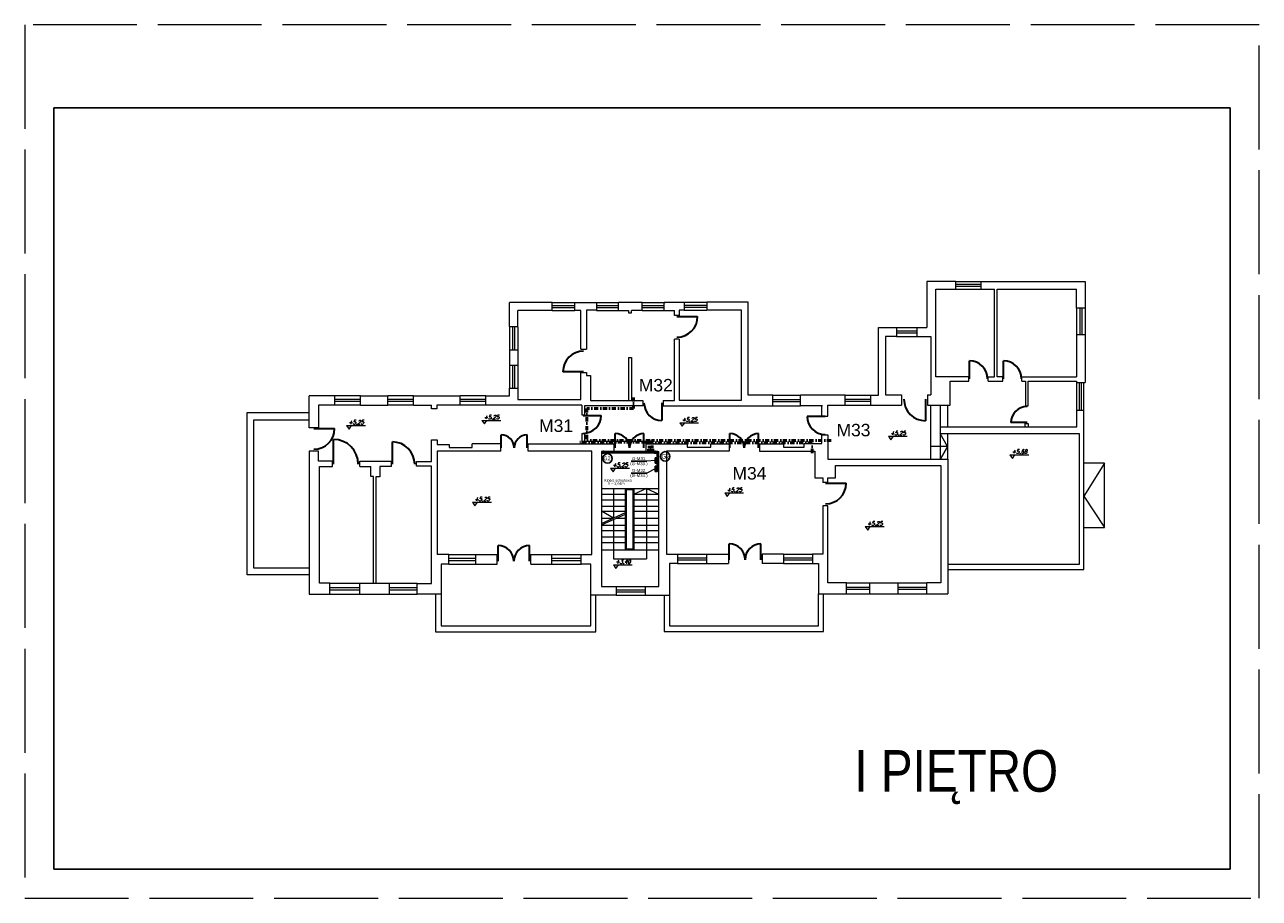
# Model space of a CAD drawing. Extents: x 34439 to 126910, y -74890 to 17912.
# Tile 2 of 144: x 43581 to 49521, y -37627 to -33427. Entities that reach past the tile are written whole.
import ezdxf
from ezdxf.enums import TextEntityAlignment as Align

# ---------------------------------------------------------------- set-up
doc = ezdxf.new("R2010")
doc.units = 0
doc.header["$MEASUREMENT"] = 0
doc.linetypes.add('DASHDOT', pattern=[8.5, 4, -2, 0.5, -2])
doc.linetypes.add('Przekrojowa', pattern=[600, 500, -100])
for name, color, linetype, lineweight in [('_konstrukcja', 96, 'Continuous', 20), ('_stolarka', 82, 'Continuous', 30), ('A-ARM', 1, 'Continuous', 15), ('gaz', 1, 'Continuous', 30), ('inst-gaz-rury', 50, 'Continuous', 50), ('inst. - C.O. - opis', 2, 'Continuous', 9), ('wymiar', 3, 'Continuous', 13), ('WYMIARKI', 10, 'Continuous', 13)]:
    doc.layers.add(name, color=color, linetype=linetype, lineweight=lineweight)
doc.layers.add('Opisy', color=2, linetype='Continuous')
doc.layers.add('urządzenia', color=140, linetype='Continuous')
doc.styles.add('Arial narrow', font='ARIALN.TTF')
doc.styles.add('GENERATED_STYLE_1', font='ARIAL.TTF')
doc.styles.add('ROMANS', font='SIMPLEX.SHX', dxfattribs={"width": 0.85, "oblique": 15, "height": 16})

msp = doc.modelspace()

# ---------------------------------------------------------------- hatches: boundary and pattern name
at = {"layer": 'inst-gaz-rury', "linetype": 'Continuous'}
h = msp.add_hatch(color=256, dxfattribs=at)
h.paths.add_polyline_path([(46361.6, -35483.1, 0.420252), (46363.9, -35485.4), (46363.9, -35483.1)])
h.paths.add_polyline_path([(46366.1, -35483.1, 0.408201), (46363.9, -35480.9), (46363.9, -35483.1)])
h.paths.add_polyline_path([(46363.9, -35483.1), (46363.9, -35480.9, 0.417728), (46361.6, -35483.1)])
for points in [[(46363.9, -35483.1), (46363.9, -35485.4, 0.409454), (46366.1, -35483.1, 0.001073), (46366.1, -35483.1)], [(46614.5, -35483.1), (46614.5, -35485.4, 0.409454), (46616.7, -35483.1, 0.001073), (46616.7, -35483.1)], [(46626.8, -35516.3), (46626.8, -35517.8, 0.409454), (46628.3, -35516.3, 0.001073), (46628.3, -35516.3)], [(46624.3, -35529), (46624.3, -35530.5, 0.409454), (46625.8, -35529, 0.001073), (46625.8, -35529)], [(46624.3, -35569), (46624.3, -35570.5, 0.409454), (46625.8, -35569, 0.001073), (46625.8, -35569)], [(46626.8, -35556.3), (46626.8, -35557.8, 0.409454), (46628.3, -35556.3, 0.001073), (46628.3, -35556.3)]]:
    msp.add_hatch(color=256, dxfattribs=at).paths.add_polyline_path(points)
h = msp.add_hatch(color=256, dxfattribs=at)
h.paths.add_polyline_path([(46612.2, -35483.1, 0.420252), (46614.5, -35485.4), (46614.5, -35483.1)])
h.paths.add_polyline_path([(46616.7, -35483.1, 0.408201), (46614.5, -35480.9), (46614.5, -35483.1)])
h.paths.add_polyline_path([(46614.5, -35483.1), (46614.5, -35480.9, 0.417728), (46612.2, -35483.1)])
h = msp.add_hatch(color=256, dxfattribs=at)
h.paths.add_polyline_path([(46625.3, -35516.3, 0.420252), (46626.8, -35517.8), (46626.8, -35516.3)])
h.paths.add_polyline_path([(46628.3, -35516.3, 0.408201), (46626.8, -35514.8), (46626.8, -35516.3)])
h.paths.add_polyline_path([(46626.8, -35516.3), (46626.8, -35514.8, 0.417728), (46625.3, -35516.3)])
h = msp.add_hatch(color=256, dxfattribs=at)
h.paths.add_polyline_path([(46622.8, -35529, 0.420252), (46624.3, -35530.5), (46624.3, -35529)])
h.paths.add_polyline_path([(46625.8, -35529, 0.408201), (46624.3, -35527.5), (46624.3, -35529)])
h.paths.add_polyline_path([(46624.3, -35529), (46624.3, -35527.5, 0.417728), (46622.8, -35529)])
h = msp.add_hatch(color=256, dxfattribs=at)
h.paths.add_polyline_path([(46622.8, -35569, 0.420252), (46624.3, -35570.5), (46624.3, -35569)])
h.paths.add_polyline_path([(46625.8, -35569, 0.408201), (46624.3, -35567.5), (46624.3, -35569)])
h.paths.add_polyline_path([(46624.3, -35569), (46624.3, -35567.5, 0.417728), (46622.8, -35569)])
h = msp.add_hatch(color=256, dxfattribs=at)
h.paths.add_polyline_path([(46625.3, -35556.3, 0.420252), (46626.8, -35557.8), (46626.8, -35556.3)])
h.paths.add_polyline_path([(46628.3, -35556.3, 0.408201), (46626.8, -35554.8), (46626.8, -35556.3)])
h.paths.add_polyline_path([(46626.8, -35556.3), (46626.8, -35554.8, 0.417728), (46625.3, -35556.3)])

# ---------------------------------------------------------------- linework, layer by layer
at = {"color": 62, "linetype": 'Przekrojowa', "lineweight": 18}
for p, q in [((49521.4, -33427.2), (43581.4, -33427.2)), ((43581.4, -33427.2), (43581.4, -37627.2)), ((49521.4, -37627.2), (49521.4, -33427.2)), ((43581.4, -37627.2), (49521.4, -37627.2)), ((43581.4, -37627.2), (49521.4, -37627.2))]:
    msp.add_line(p, q, dxfattribs=at)
at = {"linetype": 'Continuous'}
for p, q in [((49381.4, -33827.2), (43721.4, -33827.2)), ((43721.4, -33827.2), (43721.4, -37487.2)), ((49381.4, -37487.2), (49381.4, -33827.2)), ((43721.4, -37487.2), (49381.4, -37487.2)), ((43721.4, -37487.2), (49381.4, -37487.2))]:
    msp.add_line(p, q, dxfattribs=at)
at = {"layer": '_konstrukcja', "ltscale": 50}
for p, q in [((48062.1, -34661.1), (47921.4, -34661.1)), ((47921.4, -34661.1), (47921.4, -34883)), ((48062.1, -34698.2), (48062.1, -34661.1)), ((48062.1, -34661.1), (48182.5, -34661.1)), ((48062.1, -34674.7), (48182.5, -34674.7)), ((48062.1, -34684.7), (48182.5, -34684.7)), ((48182.5, -34698.2), (48182.5, -34661.1)), ((48182.5, -34661.1), (48683.5, -34661.1)), ((48683.5, -34661.1), (48683.5, -34789.8)), ((47964.5, -35120.9), (47964.5, -34698.2)), ((47964.5, -34698.2), (48062.1, -34698.2)), ((48062.1, -34698.2), (48182.5, -34698.2)), ((48182.5, -34698.2), (48246.7, -34698.5)), ((48246.7, -35120.9), (48246.7, -34698.5)), ((48260.6, -35120.9), (48260.6, -34698.5)), ((48260.6, -34698.5), (48641.4, -34698.5)), ((48641.4, -34789.8), (48641.4, -34698.5)), ((46119.2, -34763), (45913.9, -34763)), ((45913.9, -34877.6), (45913.9, -34763)), ((46119.2, -34801.8), (45953.5, -34801.8)), ((45953.5, -34877.6), (45953.5, -34801.8)), ((46119.2, -34801.8), (46119.2, -34763)), ((46119.2, -34763), (46228.5, -34763)), ((46119.2, -34777.4), (46228.5, -34777.4)), ((46119.2, -34787.4), (46228.5, -34787.4)), ((46119.2, -34801.8), (46228.5, -34801.8)), ((46228.5, -34801.8), (46228.5, -34763)), ((46228.5, -34763), (46332.4, -34763)), ((46257.4, -34801.8), (46228.5, -34801.8)), ((46257.4, -34987), (46257.4, -34801.8)), ((46332.4, -34800), (46283.9, -34800)), ((46283.9, -34800), (46283.9, -34987)), ((46332.4, -34763), (46332.4, -34800)), ((46332.4, -34763), (46438.4, -34763)), ((46332.4, -34777.4), (46438.4, -34777.4)), ((46332.4, -34787.4), (46438.4, -34787.4)), ((46332.4, -34801.8), (46441.8, -34801.8)), ((46438.4, -34801.8), (46438.4, -34763)), ((46552.9, -34763), (46438.4, -34763)), ((46438.4, -34801.8), (46486.7, -34801.8)), ((46486.7, -34801.8), (46486.7, -34813)), ((46500.8, -34813), (46500.8, -34801.8)), ((46552.9, -34801.8), (46500.8, -34801.8)), ((46552.9, -34801.8), (46552.9, -34763)), ((46552.9, -34763), (46662.3, -34763)), ((46552.9, -34777.4), (46658, -34777.4)), ((46552.9, -34787.4), (46658, -34787.4)), ((46552.9, -34801.8), (46707.3, -34801.8)), ((46658, -34801.8), (46658, -34761.1)), ((46658, -34761.1), (46754.5, -34761.1)), ((46707.3, -34825.6), (46707.3, -34801.8)), ((46754.5, -34799.9), (46729.5, -34799.9)), ((46729.5, -34799.9), (46729.5, -34825.6)), ((46754.5, -34761.1), (46754.5, -34798.5)), ((46754.5, -34761.1), (46863.8, -34761.1)), ((46754.5, -34775.5), (46863.8, -34775.5)), ((46754.5, -34785.5), (46863.8, -34785.5)), ((46754.5, -34799.9), (46863.8, -34799.9)), ((46863.8, -34761.1), (46863.8, -34799.9)), ((47062.4, -34761.1), (46863.8, -34761.1)), ((47030.1, -34799.9), (46863.8, -34799.9)), ((47030.1, -35232.2), (47030.1, -34799.5)), ((47062.4, -35208.2), (47062.4, -34761.1)), ((48683.5, -34789.8), (48641.4, -34789.8)), ((48641.4, -34789.8), (48641.4, -34917.6)), ((48657.5, -34789.8), (48657.5, -34917.6)), ((48667.5, -34789.8), (48667.5, -34917.6)), ((48683.5, -34789.8), (48683.5, -34917.6)), ((46486.7, -34813), (46500.8, -34813)), ((46729.5, -34825.6), (46707.3, -34825.6)), ((45913.9, -34877.6), (45953.5, -34877.6)), ((45913.9, -34879.5), (45913.9, -34989.8)), ((45928.7, -34879.5), (45928.7, -34989.8)), ((45938.7, -34879.5), (45938.7, -34989.8)), ((45953.5, -34879.5), (45953.5, -34989.8)), ((47689.6, -35208.2), (47689.6, -34883)), ((47689.6, -34883), (47775.2, -34883)), ((47775.2, -34925.6), (47722.8, -34925.6)), ((47722.8, -34925.6), (47722.8, -35207.1)), ((47775.2, -34883), (47775.2, -34925.6)), ((47775.2, -34883), (47873.5, -34883)), ((47775.2, -34899.3), (47873.5, -34899.3)), ((47775.2, -34909.3), (47873.5, -34909.3)), ((47775.2, -34925.6), (47873.5, -34925.6)), ((47873.5, -34883), (47873.5, -34925.6)), ((47873.5, -34883), (47921.4, -34883)), ((47873.5, -34925.6), (47941, -34925.6)), ((47941, -34925.6), (47941, -35207.1)), ((48683.5, -34917.6), (48641.4, -34917.6)), ((48641.4, -34917.6), (48641.4, -35120.9)), ((48683.5, -34917.6), (48683.5, -35148)), ((46707.3, -35234.1), (46707.3, -34938.7)), ((46729.5, -34938.7), (46707.3, -34938.7)), ((46729.5, -34938.7), (46729.5, -35232.2)), ((45913.9, -34989.8), (45953.5, -34989.8)), ((45913.9, -34989.8), (45913.9, -35064.2)), ((45953.5, -34989.8), (45953.5, -35064.2)), ((46257.4, -34987), (46283.9, -34987)), ((46486.7, -35026.5), (46500.8, -35026.5)), ((46486.7, -35026.5), (46486.7, -35234.1)), ((46500.8, -35026.5), (46500.8, -35234.1)), ((45913.9, -35064.2), (45953.5, -35064.2)), ((45913.9, -35064.2), (45913.9, -35174.5)), ((45928.7, -35064.2), (45928.7, -35174.5)), ((45938.7, -35064.2), (45938.7, -35174.5)), ((45953.5, -35064.2), (45953.5, -35174.5)), ((46257.4, -35228.6), (46257.4, -35100)), ((46257.4, -35100), (46283.9, -35100)), ((46283.9, -35100), (46283.9, -35113.6)), ((46283.9, -35113.6), (46304, -35113.6)), ((46304, -35113.6), (46304, -35234.1)), ((48124.1, -35120.9), (47964.5, -35120.9)), ((48033.5, -35256.5), (48033.5, -35141.6)), ((48033.5, -35141.6), (48124.1, -35141.6)), ((48124.1, -35141.6), (48124.1, -35120.9)), ((48216.5, -35141.6), (48216.5, -35120.9)), ((48216.5, -35120.9), (48246.7, -35120.9)), ((48216.5, -35141.6), (48287.1, -35141.6)), ((48287.1, -35120.9), (48260.6, -35120.9)), ((48287.1, -35141.6), (48287.1, -35120.9)), ((48378.6, -35141.6), (48378.6, -35120.9)), ((48378.6, -35120.9), (48641.4, -35120.9)), ((48378.6, -35141.6), (48396.6, -35141.6)), ((48396.6, -35141.6), (48396.6, -35260.1)), ((48409.6, -35260.1), (48409.6, -35141.6)), ((48409.6, -35141.6), (48641.3, -35141.6)), ((48641.3, -35141.6), (48641.3, -35148)), ((48641.3, -35148), (48683.5, -35148)), ((48644.2, -35281.2), (48644.2, -35148)), ((48656, -35281.2), (48656, -35148)), ((48666, -35281.2), (48666, -35148)), ((48677.8, -35281.2), (48677.8, -35148)), ((44950.1, -35364.7), (44950.1, -35212)), ((45073.2, -35212), (44950.1, -35212)), ((45073.2, -35256), (45073.2, -35212)), ((45196.6, -35212), (45073.2, -35212)), ((45196.6, -35256), (45196.6, -35212)), ((45196.6, -35212), (45328.1, -35212)), ((45328.1, -35256), (45328.1, -35212)), ((45451.5, -35212), (45328.1, -35212)), ((45451.5, -35256), (45451.5, -35212)), ((45451.5, -35212), (45676.1, -35212)), ((45676.1, -35256), (45676.1, -35212)), ((45799.5, -35212), (45676.1, -35212)), ((45799.5, -35256), (45799.5, -35212)), ((45799.5, -35212), (45913.9, -35212)), ((45913.9, -35212), (45913.9, -35174.5)), ((45913.9, -35174.5), (45953.5, -35174.5)), ((45953.5, -35174.5), (45953.5, -35228.6)), ((47181.4, -35208.2), (47062.4, -35208.2)), ((47181.4, -35259.4), (47181.4, -35208.2)), ((47181.4, -35208.2), (47313.5, -35208.2)), ((47313.5, -35259.4), (47313.5, -35208.2)), ((47528.9, -35208.2), (47313.5, -35208.2)), ((47528.9, -35256.5), (47528.9, -35208.2)), ((47528.9, -35208.2), (47652.2, -35208.2)), ((47652.2, -35256.5), (47652.2, -35208.2)), ((47652.2, -35208.2), (47689.6, -35208.2)), ((47722.8, -35207.1), (47799.2, -35207.1)), ((47799.2, -35207.1), (47799.2, -35256.5)), ((47925.7, -35207.1), (47925.7, -35256.5)), ((47925.7, -35207.1), (47941, -35207.1)), ((45073.2, -35256), (44995.5, -35256)), ((44995.5, -35256), (44995.5, -35364.7)), ((45196.6, -35229), (45073.2, -35229)), ((45196.6, -35239), (45073.2, -35239)), ((45196.6, -35256), (45073.2, -35256)), ((45196.6, -35256), (45328.1, -35256)), ((45451.5, -35229), (45328.1, -35229)), ((45451.5, -35239), (45328.1, -35239)), ((45451.5, -35256), (45328.1, -35256)), ((45451.5, -35256), (45539.1, -35256)), ((45539.1, -35274), (45539.1, -35256)), ((45564.5, -35274), (45539.1, -35274)), ((45676.1, -35256), (45564.5, -35256)), ((45564.5, -35256), (45564.5, -35274)), ((45799.5, -35229), (45676.1, -35229)), ((45799.5, -35239), (45676.1, -35239)), ((45799.5, -35256), (45676.1, -35256)), ((46262.1, -35256), (45799.5, -35256)), ((45953.5, -35228.6), (46257.4, -35228.6)), ((46262.1, -35256), (46262.1, -35302.7)), ((46274.1, -35259.4), (46274.1, -35302.7)), ((46555, -35259.4), (46274.1, -35259.4)), ((46304, -35234.1), (46348.3, -35234.1)), ((46348.3, -35234.1), (46555, -35234.1)), ((46555, -35234.1), (46555, -35259.4)), ((46652.5, -35234.1), (46652.5, -35259.4)), ((46652.5, -35234.1), (46707.3, -35234.1)), ((46652.5, -35259.4), (47181.4, -35259.4)), ((46729.5, -35232.2), (47030.1, -35232.2)), ((47181.4, -35228.8), (47313.5, -35228.8)), ((47181.4, -35238.8), (47313.5, -35238.8)), ((47181.4, -35259.4), (47313.5, -35259.4)), ((47419.6, -35259.4), (47313.5, -35259.4)), ((47416.3, -35308.7), (47416.3, -35256.2)), ((47445.9, -35308.7), (47445.9, -35256.5)), ((47445.9, -35256.5), (47528.9, -35256.5)), ((47528.9, -35227.3), (47652.2, -35227.3)), ((47528.9, -35237.3), (47652.2, -35237.3)), ((47528.9, -35256.5), (47652.2, -35256.5)), ((47652.2, -35256.5), (47799.2, -35256.5)), ((47925.7, -35256.5), (48033.5, -35256.5)), ((47939.6, -35256.5), (47939.6, -35516.2)), ((47986.7, -35256.5), (47986.7, -35516.2)), ((48021.4, -35256.5), (48021.4, -35360.1)), ((48396.6, -35260.1), (48409.6, -35260.1)), ((48644.2, -35360.1), (48644.2, -35281.2)), ((48644.2, -35281.2), (48677.8, -35281.2)), ((48677.8, -36046), (48677.8, -35281.2)), ((44651.3, -36072), (44651.3, -35291.6)), ((44651.3, -35291.6), (44950.1, -35291.6)), ((44950.1, -35328.8), (44682.2, -35328.8)), ((44682.2, -35328.8), (44682.2, -36038)), ((46262.1, -35302.7), (46274.1, -35302.7)), ((47416.3, -35308.7), (47445.9, -35308.7)), ((44995.5, -35364.7), (44950.1, -35364.7)), ((46262.1, -35392.7), (46262.1, -35442.7)), ((46262.1, -35392.7), (46274.1, -35392.7)), ((46274.1, -35392.7), (46274.1, -35442.7)), ((47416.3, -35441.1), (47416.3, -35398.7)), ((47416.3, -35398.7), (47445.9, -35398.7)), ((47445.9, -35398.7), (47445.9, -35516.2)), ((47986.7, -35360.1), (47986.7, -35392.7)), ((47986.7, -35360.1), (48644.2, -35360.1)), ((47986.7, -35392.7), (48654.6, -35392.7)), ((48021.4, -35454.4), (47986.7, -35392.7)), ((48021.4, -35392.7), (48021.4, -35516.2)), ((48395.4, -35360.1), (48395.4, -35344.6)), ((48395.4, -35344.6), (48409, -35344.6)), ((48409, -35344.6), (48409, -35360.1)), ((48654.6, -35392.7), (48654.6, -36023.1)), ((45538.2, -35527.6), (45538.2, -35423.6)), ((45538.2, -35423.6), (45565.4, -35423.6)), ((45565.4, -35423.6), (45565.4, -35444.9)), ((45565.4, -35444.9), (45623.3, -35444.9)), ((45623.3, -35444.9), (45623.3, -35459.1)), ((45623.3, -35459.1), (45734.4, -35459.1)), ((45734.4, -35459.1), (45734.4, -35442.7)), ((45871.5, -35442.7), (45734.4, -35442.7)), ((45871.5, -35477.4), (45871.5, -35442.7)), ((46003.7, -35477.4), (46003.7, -35442.7)), ((46003.7, -35442.7), (46415.3, -35442.7)), ((46415.3, -35442.7), (46415.3, -35479.5)), ((46569.1, -35442.7), (46569.1, -35479.5)), ((46569.1, -35442.7), (46767.9, -35442.7)), ((46767.9, -35442.7), (46767.9, -35458.7)), ((46767.9, -35458.7), (46882.9, -35458.7)), ((46882.9, -35458.7), (46882.9, -35441.6)), ((46882.9, -35441.6), (46970.2, -35441.6)), ((46970.2, -35441.6), (46970.2, -35477.6)), ((47116.5, -35441.6), (47116.5, -35477.6)), ((47116.5, -35441.6), (47231.7, -35441.6)), ((47231.7, -35441.6), (47231.7, -35458.6)), ((47231.7, -35458.6), (47332.4, -35458.6)), ((47332.4, -35458.6), (47332.4, -35441.1)), ((47332.4, -35441.1), (47416.3, -35441.1)), ((48021.4, -35454.4), (47939.6, -35454.4)), ((48021.4, -35454.4), (47986.7, -35516.2)), ((44995.5, -35477.7), (44950.1, -35477.7)), ((44950.1, -35477.7), (44950.1, -36165.3)), ((44995.5, -35525.8), (44995.5, -35477.7)), ((45871.5, -35477.4), (45565.1, -35477.4)), ((45565.1, -35477.4), (45565.1, -35974.1)), ((46310, -35477.4), (46003.7, -35477.4)), ((46310, -35974.1), (46310, -35477.4)), ((46415.3, -35479.5), (46356.3, -35479.5)), ((46356.3, -35479.5), (46356.3, -36127.5)), ((46569.1, -35479.5), (46633, -35479.5)), ((46633, -36127.5), (46633, -35479.5)), ((46970.2, -35477.6), (46670, -35477.6)), ((46670, -35477.6), (46670, -35972.5)), ((47116.5, -35477.6), (47383.6, -35477.6)), ((47383.6, -35477.6), (47383.6, -35605.4)), ((47445.9, -35516.2), (48022.6, -35516.2)), ((48022.6, -35516.2), (48022.6, -36163.1)), ((45063, -35525.8), (44995.5, -35525.8)), ((44999.2, -36112), (44999.2, -35551.6)), ((44999.2, -35551.6), (45063, -35551.6)), ((45063, -35551.6), (45063, -35525.8)), ((45193.7, -35551.6), (45193.7, -35525.8)), ((45193.7, -35525.8), (45346.5, -35525.8)), ((45193.7, -35551.6), (45246.3, -35551.6)), ((45246.3, -35599.2), (45246.3, -35550.5)), ((45346.5, -35551.6), (45289.9, -35551.6)), ((45289.9, -35551.6), (45289.9, -35600.4)), ((45346.5, -35551.6), (45346.5, -35525.8)), ((45466.1, -35550.1), (45466.1, -35527.6)), ((45466.1, -35527.6), (45538.2, -35527.6)), ((45539.3, -35550.1), (45466.1, -35550.1)), ((45539.3, -36114.3), (45539.3, -35550.1)), ((47481.8, -35605.7), (47481.8, -35546.6)), ((47481.8, -35546.6), (47988.6, -35546.6)), ((47988.6, -35546.6), (47988.6, -36109.9)), ((48777.1, -35535.2), (48677.8, -35535.2)), ((48777.1, -35535.2), (48677.8, -35693.7)), ((48777.1, -35845), (48777.1, -35535.2)), ((45260, -35599.2), (45246.3, -35599.2)), ((45260, -36112), (45260, -35599.2)), ((45289.9, -35600.4), (45271.4, -35600.4)), ((45271.4, -35600.4), (45271.4, -36112)), ((47383.6, -35605.4), (47422.1, -35605.4)), ((47422.1, -35605.4), (47422.1, -35627.4)), ((47444.7, -35627.4), (47422.1, -35627.4)), ((47444.7, -35627.4), (47444.7, -35605.7)), ((47444.7, -35605.7), (47481.8, -35605.7)), ((46356.3, -35656.6), (46633, -35656.6)), ((46356.3, -35684.6), (46472.6, -35684.6)), ((46414.5, -35656.6), (46414.5, -35798.9)), ((46472.6, -35951.9), (46472.6, -35656.6)), ((46477.6, -35661.6), (46509.3, -35661.6)), ((46477.6, -35946.9), (46477.6, -35661.6)), ((46509.3, -35946.9), (46509.3, -35661.6)), ((46514.3, -35951.9), (46514.3, -35656.6)), ((46573.6, -35656.6), (46514.3, -35684.6)), ((46514.3, -35684.6), (46633, -35684.6)), ((46573.6, -35656.6), (46573.6, -35994.6)), ((46573.6, -35656.6), (46633, -35684.6)), ((48677.8, -35693.7), (48777.1, -35845)), ((46356.3, -35712), (46472.6, -35712)), ((46356.3, -35742.3), (46472.6, -35742.3)), ((46514.3, -35712), (46633, -35712)), ((46514.3, -35742.3), (46633, -35742.3)), ((47422.1, -35740.5), (47422.1, -35972.5)), ((47444.7, -35740.5), (47422.1, -35740.5)), ((47444.7, -36109.9), (47444.7, -35740.5)), ((46356.3, -35765.9), (46472.6, -35765.9)), ((46414.5, -35798.9), (46356.3, -35765.9)), ((46356.3, -35825), (46472.6, -35772.8)), ((46356.3, -35832), (46472.6, -35779.8)), ((46356.3, -35799.9), (46412.3, -35799.9)), ((46414.5, -35805.9), (46414.5, -35994.6)), ((46427.8, -35799.9), (46472.6, -35799.9)), ((46514.3, -35765.9), (46633, -35765.9)), ((46514.3, -35799.9), (46633, -35799.9)), ((46356.3, -35833.1), (46472.6, -35833.1)), ((46356.3, -35859.5), (46472.6, -35859.5)), ((46514.3, -35833.1), (46633, -35833.1)), ((46514.3, -35859.5), (46633, -35859.5)), ((48677.8, -35845), (48777.1, -35845)), ((46356.3, -35888.6), (46472.6, -35888.6)), ((46356.3, -35916.3), (46472.6, -35916.3)), ((46514.3, -35888.6), (46633, -35888.6)), ((46514.3, -35916.3), (46633, -35916.3)), ((45621.8, -35974.1), (45565.1, -35974.1)), ((45621.8, -36020.8), (45621.8, -35974.1)), ((45621.8, -35974.1), (45751.8, -35974.1)), ((45621.8, -35992.4), (45751.8, -35992.4)), ((45751.8, -36020.8), (45751.8, -35974.1)), ((45751.8, -35974.1), (45855.3, -35974.1)), ((45855.3, -36020.8), (45855.3, -35974.1)), ((46016.3, -36021), (46016.3, -35974.1)), ((46016.3, -35974.2), (46118.3, -35974.2)), ((46118.3, -36020.8), (46118.3, -35974.1)), ((46118.3, -35974.2), (46258.7, -35974.2)), ((46118.3, -35992.4), (46258.7, -35992.4)), ((46258.7, -36020.8), (46258.7, -35974.1)), ((46258.7, -35974.1), (46310, -35974.1)), ((46356.3, -35951.9), (46633, -35951.9)), ((46414.5, -35994.6), (46573.6, -35994.6)), ((46477.6, -35946.9), (46509.3, -35946.9)), ((46670, -35972.5), (46722.6, -35972.5)), ((46722.6, -35972.5), (46722.6, -36017.7)), ((46722.6, -35972.5), (46862.5, -35972.5)), ((46722.6, -35990.1), (46862.5, -35990.1)), ((46862.5, -35972.5), (46862.5, -36017.7)), ((46862.5, -35972.5), (46966.9, -35972.5)), ((46966.9, -35972.5), (46966.9, -36017.7)), ((47129.9, -35972.5), (47129.9, -36017.7)), ((47231.5, -35972.5), (47129.9, -35972.5)), ((47231.5, -35972.5), (47231.5, -36017.7)), ((47231.5, -35972.5), (47371.4, -35972.5)), ((47231.5, -35990.1), (47371.4, -35990.1)), ((47422.1, -35972.5), (47371.4, -35972.5)), ((47372.4, -35972.5), (47372.4, -36018.1)), ((44682.2, -36038), (44950.1, -36038)), ((45621.8, -36020.8), (45585.1, -36020.8)), ((45585.1, -36020.8), (45585.1, -36166)), ((45621.8, -36002.4), (45751.8, -36002.4)), ((45621.8, -36020.8), (45751.8, -36020.8)), ((45751.8, -36020.8), (45855.3, -36020.8)), ((46016.3, -36021), (46118.3, -36021)), ((46118.3, -36002.4), (46258.7, -36002.4)), ((46118.3, -36020.9), (46258.7, -36020.9)), ((46304.9, -36020.8), (46258.7, -36020.8)), ((46304.9, -36170), (46304.9, -36020.8)), ((46722.6, -36017.7), (46684.3, -36017.7)), ((46684.3, -36017.7), (46684.3, -36170)), ((46722.6, -36000.1), (46862.5, -36000.1)), ((46722.6, -36017.7), (46862.5, -36017.7)), ((46862.5, -36017.7), (46966.9, -36017.7)), ((47231.5, -36017.7), (47129.9, -36017.7)), ((47231.5, -36000.1), (47371.4, -36000.1)), ((47231.5, -36017.7), (47371.4, -36017.7)), ((47372.4, -36018.1), (47400.6, -36018.1)), ((47400.6, -36018.1), (47400.6, -36163.1)), ((48654.6, -36023.1), (48022.6, -36023.1)), ((48022.6, -36046), (48677.8, -36046)), ((44950.1, -36072), (44651.3, -36072)), ((45049.5, -36112), (44999.2, -36112)), ((45049.5, -36165.3), (45049.5, -36112)), ((45049.5, -36112), (45194.6, -36112)), ((45194.6, -36165.3), (45194.6, -36112)), ((45194.6, -36112), (45337.3, -36112)), ((45337.3, -36165.3), (45337.3, -36112)), ((45337.3, -36112), (45469.8, -36112)), ((45469.8, -36165.3), (45469.8, -36112)), ((45469.8, -36114.3), (45539.3, -36114.3)), ((47535.7, -36109.9), (47444.7, -36109.9)), ((47535.7, -36163.1), (47535.7, -36109.9)), ((47535.7, -36109.9), (47647.3, -36109.9)), ((47647.3, -36163.1), (47647.3, -36109.9)), ((47647.3, -36109.9), (47783.3, -36109.9)), ((47783.3, -36163.1), (47783.3, -36109.9)), ((47783.3, -36109.9), (47922.2, -36109.9)), ((47988.6, -36109.9), (47922.2, -36109.9)), ((47922.2, -36163.1), (47922.2, -36109.9)), ((44950.1, -36165.3), (45049.5, -36165.3)), ((45049.5, -36133.7), (45194.6, -36133.7)), ((45049.5, -36143.7), (45194.6, -36143.7)), ((45049.5, -36165.3), (45194.6, -36165.3)), ((45194.6, -36165.3), (45337.3, -36165.3)), ((45337.3, -36133.7), (45469.8, -36133.7)), ((45337.3, -36143.7), (45469.8, -36143.7)), ((45337.3, -36165.3), (45469.8, -36165.3)), ((45585.1, -36165.3), (45469.8, -36165.3)), ((45558.6, -36166), (45558.6, -36346.1)), ((45585.1, -36166), (45585.1, -36317.3)), ((46426.8, -36170), (46304.9, -36170)), ((46304.9, -36317.3), (46304.9, -36170)), ((46329.3, -36346.1), (46329.3, -36170)), ((46356.3, -36127.5), (46426.8, -36127.5)), ((46426.8, -36127.5), (46426.8, -36170)), ((46426.8, -36127.5), (46566.7, -36127.5)), ((46426.8, -36143.8), (46566.7, -36143.8)), ((46426.8, -36153.8), (46566.7, -36153.8)), ((46426.8, -36170), (46566.7, -36170)), ((46566.7, -36127.5), (46566.7, -36170)), ((46566.7, -36127.5), (46633, -36127.5)), ((46566.7, -36170), (46684.3, -36170)), ((46658, -36170), (46658, -36345.3)), ((46684.3, -36170), (46684.3, -36318)), ((47400.1, -36318), (47400.6, -36163.1)), ((47400.6, -36163.1), (47535.7, -36163.1)), ((47425.1, -36345.3), (47425.1, -36163.1)), ((47535.7, -36131.5), (47647.3, -36131.5)), ((47535.7, -36141.5), (47647.3, -36141.5)), ((47535.7, -36163.1), (47647.3, -36163.1)), ((47647.3, -36163.1), (47783.3, -36163.1)), ((47783.3, -36131.5), (47922.2, -36131.5)), ((47783.3, -36141.5), (47922.2, -36141.5)), ((47783.3, -36163.1), (47922.2, -36163.1)), ((47922.2, -36163.1), (48022.6, -36163.1)), ((45558.6, -36346.1), (46329.3, -36346.1)), ((45585.1, -36317.3), (46304.9, -36317.3)), ((46658, -36345.3), (47425.1, -36345.3)), ((46684.3, -36318), (47400.1, -36318))]:
    msp.add_line(p, q, dxfattribs=at)
at = {"layer": '_stolarka', "linetype": 'ByBlock', "ltscale": 50}
for p, q in [((46719.7, -34829.9), (46819, -34829.9)), ((48127.3, -35129.9), (48127.3, -35043.5)), ((48290.6, -35129.9), (48290.6, -35043.5)), ((46270.3, -35095.8), (46171, -35095.8)), ((46647.3, -35244.4), (46647.3, -35330.8)), ((47915.4, -35227.6), (47915.4, -35331.3)), ((46268.7, -35305.5), (46355.1, -35305.5)), ((47432.8, -35311), (47346.4, -35311)), ((48404.3, -35340.4), (48326.6, -35340.4)), ((44973.3, -35369), (45072.7, -35369)), ((45874.4, -35461.9), (45874.4, -35399.6)), ((45998.8, -35461.9), (45998.8, -35399.6)), ((46422.5, -35461.9), (46422.5, -35392.7)), ((46560.7, -35461.9), (46560.7, -35392.7)), ((46974.4, -35461.9), (46974.4, -35392.7)), ((47112.6, -35461.9), (47112.6, -35392.7)), ((45067.1, -35540.3), (45067.1, -35421.1)), ((45350.6, -35540.3), (45350.6, -35433)), ((47434.8, -35631.7), (47534.2, -35631.7)), ((45858.8, -36007.1), (45858.8, -35931.1)), ((46010.9, -36007.1), (46010.9, -35931.1)), ((46971.2, -35999.5), (46971.2, -35923.5)), ((47123.3, -35999.5), (47123.3, -35923.5))]:
    msp.add_line(p, q, dxfattribs=at)
for centre, radius, start, end in [((46719.7, -34829.9), 99.4, 270, 0), ((46270.3, -35095.8), 99.4, 90, 180), ((48127.3, -35129.9), 86.4, 0, 90), ((48290.6, -35129.9), 86.4, 0, 90), ((46647.3, -35244.4), 86.4, 180, 270), ((47915.4, -35227.6), 103.7, 180, 270), ((48404.3, -35340.4), 77.8, 90, 180), ((46268.7, -35305.5), 86.4, 270, 0), ((47432.8, -35311), 86.4, 180, 270), ((44973.3, -35369), 99.4, 270, 0), ((45874.4, -35461.9), 62.2, 0, 90), ((45998.8, -35461.9), 62.2, 90, 180), ((46422.5, -35461.9), 69.1, 0, 90), ((46560.7, -35461.9), 69.1, 90, 180), ((46974.4, -35461.9), 69.1, 0, 90), ((47112.6, -35461.9), 69.1, 90, 180), ((45067.1, -35540.3), 119.2, 0, 90), ((45350.6, -35540.3), 107.3, 0, 90), ((47434.8, -35631.7), 99.4, 270, 0), ((45858.8, -36007.1), 76, 0, 90), ((46010.9, -36007.1), 76, 90, 180), ((46971.2, -35999.5), 76, 0, 90), ((47123.3, -35999.5), 76, 90, 180)]:
    msp.add_arc(centre, radius, start, end, dxfattribs=at)
at = {"layer": 'gaz', "linetype": 'Continuous', "lineweight": 30}
for p, q in [((46618.8, -35516.3), (46621.3, -35516.3)), ((46618.8, -35556.3), (46621.3, -35556.3))]:
    msp.add_line(p, q, dxfattribs=at)
at = {"layer": 'inst-gaz-rury', "linetype": 'DASHDOT', "ltscale": 5}
for p, q in [((46510.7, -35219.1), (46510.7, -35271.6)), ((46286, -35271.6), (46286, -35426.8)), ((46510.7, -35271.6), (46286, -35271.6)), ((46582.3, -35434.3), (46252.5, -35434.3)), ((46590.4, -35426.8), (46286, -35426.8)), ((46582.3, -35488), (46582.3, -35434.3)), ((46590.4, -35488), (46590.4, -35426.8)), ((47461.4, -35426.8), (46597.4, -35426.8)), ((46597.6, -35486.9), (46597.6, -35426.8)), ((46604.3, -35486.9), (46604.3, -35436.8)), ((47369.8, -35436.8), (46604.3, -35436.8)), ((47369.8, -35486.9), (47369.8, -35436.8))]:
    msp.add_line(p, q, dxfattribs=at)
at = {"layer": 'inst-gaz-rury', "ltscale": 50}
for p, q in [((46614.4, -35483.1), (46363.8, -35483.1)), ((46614.4, -35483.1), (46626.8, -35483.1)), ((46626.8, -35483.1), (46626.8, -35557.8))]:
    msp.add_line(p, q, dxfattribs=at)
at = {"layer": 'inst-gaz-rury', "linetype": 'Continuous'}
for p, q in [((46618.8, -35516.3), (46627.1, -35516.3)), ((46618.8, -35529), (46624.3, -35529)), ((46618.8, -35556.3), (46627.1, -35556.3)), ((46618.8, -35569), (46624.3, -35569))]:
    msp.add_line(p, q, dxfattribs=at)
for centre, radius in [((46363.8, -35483.1), 2.25), ((46614.4, -35483.1), 2.25), ((46626.8, -35516.3), 1.5), ((46624.3, -35529), 1.5), ((46624.3, -35569), 1.5), ((46626.8, -35556.3), 1.5)]:
    msp.add_circle(centre, radius, dxfattribs=at)
at = {"layer": 'Opisy'}
for p, q in [((46498.6, -35525.5), (46574.9, -35525.6)), ((46498.6, -35582.8), (46574.9, -35582.9))]:
    msp.add_line(p, q, dxfattribs=at)
at = {"layer": 'urządzenia'}
for p, q in [((46624, -35534.6), (46614, -35509.6)), ((46624, -35509.6), (46614, -35534.6)), ((46624, -35534.6), (46614, -35534.6)), ((46624, -35574.6), (46614, -35549.6)), ((46624, -35549.6), (46614, -35574.6)), ((46624, -35574.6), (46614, -35574.6))]:
    msp.add_line(p, q, dxfattribs=at)
at = {"layer": 'urządzenia', "linetype": 'Continuous'}
for p, q in [((46614, -35509.6), (46614, -35534.6)), ((46624, -35509.6), (46614, -35509.6)), ((46624, -35534.6), (46624, -35509.6)), ((46614, -35549.6), (46614, -35574.6)), ((46624, -35549.6), (46614, -35549.6)), ((46624, -35574.6), (46624, -35549.6))]:
    msp.add_line(p, q, dxfattribs=at)
at = {"layer": 'urządzenia'}
for centre in [(46385.5, -35512.2), (46663, -35502.7)]:
    msp.add_circle(centre, 22.8, dxfattribs=at)
at = {"layer": 'urządzenia', "linetype": 'Continuous'}
for centre in [(46618.8, -35516.3), (46618.8, -35516.3), (46618.8, -35529), (46618.8, -35556.3), (46618.8, -35569)]:
    msp.add_circle(centre, 1.5, dxfattribs=at)
at = {"layer": 'wymiar'}
for p, q in [((46614, -35522.1), (46574.9, -35525.6)), ((46614, -35562.1), (46574.9, -35582.9))]:
    msp.add_line(p, q, dxfattribs=at)
at = {"layer": 'WYMIARKI'}
for p, q in [((45781.3, -35329.3), (45871.9, -35329.3)), ((46733.4, -35340.6), (46823.9, -35340.6)), ((45130.1, -35353.9), (45220.6, -35353.9)), ((47737.1, -35405.9), (47827.6, -35405.9)), ((48321.6, -35494.6), (48412.1, -35494.6)), ((46400, -35558.9), (46490.6, -35558.9)), ((46949.6, -35678.3), (47040.2, -35678.3)), ((45735.9, -35723.1), (45826.5, -35723.1)), ((47625.8, -35840.3), (47716.4, -35840.3)), ((46414.2, -36023.9), (46504.7, -36023.9))]:
    msp.add_line(p, q, dxfattribs=at)
for points in [[(45781.3, -35329.3), (45793.3, -35346.7), (45805.2, -35329.3)], [(46733.4, -35340.6), (46745.3, -35358.1), (46757.2, -35340.6)], [(45130.1, -35353.9), (45142, -35371.3), (45153.9, -35353.9)], [(47737.1, -35405.9), (47749, -35423.3), (47760.9, -35405.9)], [(48321.6, -35494.6), (48333.5, -35512), (48345.4, -35494.6)], [(46400, -35558.9), (46412, -35576.3), (46423.9, -35558.9)], [(46949.6, -35678.3), (46961.5, -35695.7), (46973.5, -35678.3)], [(45735.9, -35723.1), (45747.9, -35740.5), (45759.8, -35723.1)], [(47625.8, -35840.3), (47637.8, -35857.7), (47649.7, -35840.3)], [(46414.2, -36023.9), (46426.1, -36041.3), (46438, -36023.9)]]:
    msp.add_lwpolyline(points, dxfattribs=at)

# ---------------------------------------------------------------- texts
at = {"style": 'GENERATED_STYLE_1'}
for s, p in [('G-M31.', (46503.3, -35520.6)), ('(G-M33.)', (46494.6, -35544.8)), ('G-M32.', (46503.3, -35577.8)), ('(G-M34.)', (46494.6, -35602))]:
    msp.add_text(s, height=15, dxfattribs=at).set_placement(p)
at = {"linetype": 'Continuous', "char_height": 12.5, "style": 'GENERATED_STYLE_1'}
for s, insert, attachment_point in [('Klatka schodowa', (46369.9, -35624.6), 7), ('h = 2,64m', (46389.1, -35626.6), 1)]:
    msp.add_mtext(s, dxfattribs=dict(at, insert=insert, attachment_point=attachment_point))
at = {"layer": '_konstrukcja', "linetype": 'Continuous', "char_height": 60, "attachment_point": 7, "style": 'GENERATED_STYLE_1'}
for s, insert in [('M32', (46536.2, -35191.1)), ('M31', (46056.5, -35386)), ('M33', (47487.4, -35407)), ('M34', (46986.8, -35614.7))]:
    msp.add_mtext(s, dxfattribs=dict(at, insert=insert))
at = {"layer": 'A-ARM', "lineweight": 25, "ltscale": 50, "style": 'Arial narrow'}
msp.add_text('I PIĘTRO', height=200, dxfattribs=at).set_placement((47573.2, -37114.9))
at = {"layer": 'inst. - C.O. - opis', "style": 'GENERATED_STYLE_1'}
for s, height, p in [('G2*', 18, (46387.6, -35512)), ('G2', 22.5, (46665.1, -35502.4))]:
    msp.add_text(s, height=height, dxfattribs=at).set_placement(p, align=Align.MIDDLE)
at = {"layer": 'WYMIARKI', "style": 'ROMANS', "oblique": 15, "width": 0.85}
for tag, p in [('+5,25', (45139.1, -35348.7)), ('+5,25', (45790.4, -35324.1)), ('+5,25', (46742.5, -35335.4)), ('+5,25', (47746.1, -35400.7)), ('+5,68', (48330.6, -35489.4)), ('+5,25', (46409.1, -35553.7)), ('+5,25', (45745, -35717.9)), ('+5,25', (46958.7, -35673.1)), ('+5,25', (47634.9, -35835.1)), ('+3,40', (46423.2, -36018.6))]:
    msp.add_attdef(tag, p, '%%p0.00', height=20, dxfattribs=at)

doc.saveas('drawing.dxf')
